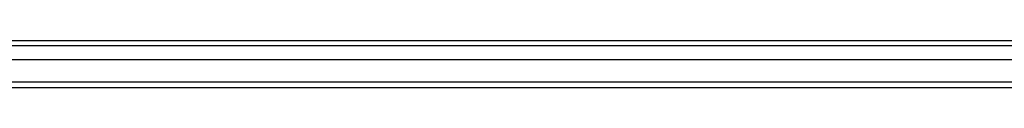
# Model space of a CAD drawing. Header units: inches. Extents: x 25 to 728, y 80 to 333.
# Tile 64 of 160: x 330.737 to 348.737, y 191.872 to 192.738. Entities that reach past the tile are written whole.
import ezdxf

# ---------------------------------------------------------------- set-up
doc = ezdxf.new("R2010")
doc.units = ezdxf.units.IN
doc.header["$MEASUREMENT"] = 0
doc.layers.add('Visible Edges(ANSI)', color=7, linetype='Continuous', lineweight=25)
doc.layers.add('Visible Tangent Edges(ANSI)', color=7, linetype='Continuous', lineweight=25)

msp = doc.modelspace()

# ---------------------------------------------------------------- linework, layer by layer
at = {"layer": 'Visible Edges(ANSI)'}
for p, q in [((313.634, 192.738), (383.84, 192.738)), ((384.028, 192.384), (313.446, 192.384)), ((384.638, 191.872), (313.603, 191.872))]:
    msp.add_line(p, q, dxfattribs=at)
at = {"layer": 'Visible Tangent Edges(ANSI)'}
for p, q in [((383.97, 192.639), (313.504, 192.639)), ((384.638, 191.971), (312.836, 191.971))]:
    msp.add_line(p, q, dxfattribs=at)

doc.saveas('drawing.dxf')
